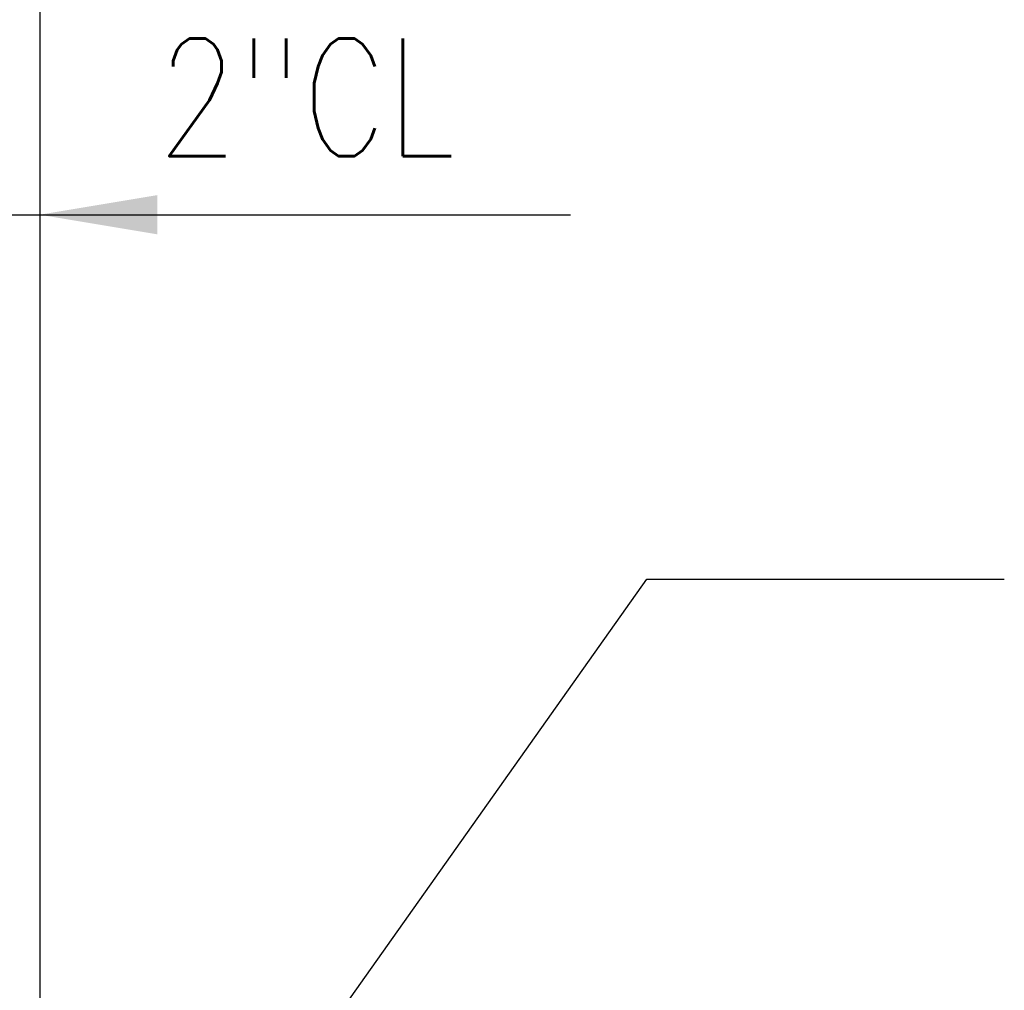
# Model space of a CAD drawing. Header units: inches. Extents: x -9715 to 32893, y -15613 to -1138.
# Tile 185 of 256: x 9252 to 9286, y -5738 to -5705. Entities that reach past the tile are written whole.
import ezdxf

# ---------------------------------------------------------------- set-up
doc = ezdxf.new("R2010")
doc.units = ezdxf.units.IN
doc.header["$MEASUREMENT"] = 0
for name, color, linetype in [('S-ANNO-DIMS', 2, 'Continuous'), ('S-ANNO-TEXT', 2, 'Continuous'), ('S-WALL-RTWL', 2, 'Continuous')]:
    doc.layers.add(name, color=color, linetype=linetype)
doc.styles.add('125', font='romans.shx', dxfattribs={"width": 0.8, "height": 2})

msp = doc.modelspace()

# ---------------------------------------------------------------- linework, layer by layer
at = {"layer": 'S-ANNO-DIMS'}
msp.add_line((9243.02747, -5711.3235), (9270.90222, -5711.3235), dxfattribs=at)
msp.add_solid([(9256.83429, -5711.99017), (9256.83429, -5710.65684), (9252.83429, -5711.3235)], dxfattribs=at)
at = {"layer": 'S-ANNO-TEXT'}
for p, q in [((9259.08159, -5744.11735), (9273.50194, -5723.73661)), ((9273.50194, -5723.73661), (9285.67637, -5723.73661))]:
    msp.add_line(p, q, dxfattribs=at)
at = {"layer": 'S-WALL-RTWL', "color": 3}
msp.add_line((9252.83429, -5553.00324), (9252.83429, -5810.67313), dxfattribs=at)

# ---------------------------------------------------------------- texts
at = {"layer": 'S-ANNO-DIMS', "style": '125', "width": 0.8}
msp.add_text('2"CL', height=4, dxfattribs=at).set_placement((9256.83429, -5709.3235))

doc.saveas('drawing.dxf')
